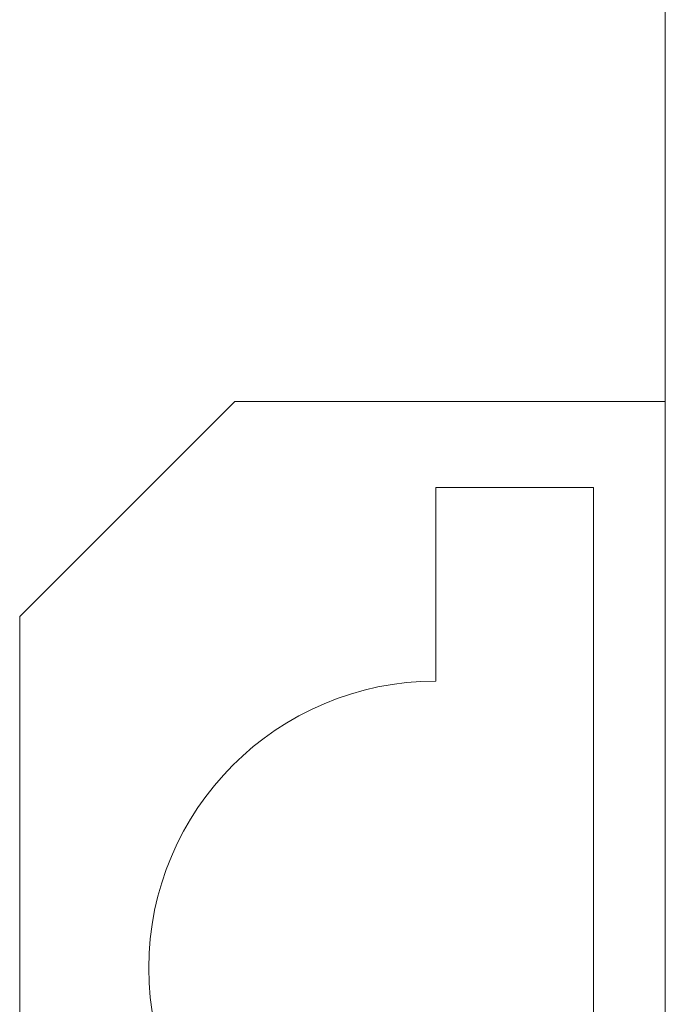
# Model space of a CAD drawing. Header units: inches. Extents: x 830 to 2908, y -1046 to 167.
# Tile 15 of 62: x 2601.33 to 2605.83, y -814.42 to -807.55. Entities that reach past the tile are written whole.
import ezdxf

# ---------------------------------------------------------------- set-up
doc = ezdxf.new("R2010")
doc.units = ezdxf.units.IN
doc.header["$LTSCALE"] = 23.1
doc.header["$MEASUREMENT"] = 0
doc.layers.get('0').update_dxf_attribs({"lineweight": 18})

msp = doc.modelspace()

# ---------------------------------------------------------------- linework, layer by layer
at = {"color": 7, "linetype": 'Continuous', "lineweight": 0}
for p, q in [((2605.8303, -819.1132), (2605.8303, -793.2132)), ((2601.3303, -811.7132), (2602.8303, -810.2132)), ((2605.8303, -810.2132), (2602.8303, -810.2132)), ((2604.2303, -812.1632), (2604.2303, -810.8132)), ((2605.3303, -810.8132), (2604.2303, -810.8132)), ((2605.3303, -810.8132), (2605.3303, -817.5132)), ((2601.3303, -816.6132), (2601.3303, -811.7132))]:
    msp.add_line(p, q, dxfattribs=at)
msp.add_arc((2604.2303, -814.1632), 2, 90, 270, dxfattribs=at)

doc.saveas('drawing.dxf')
